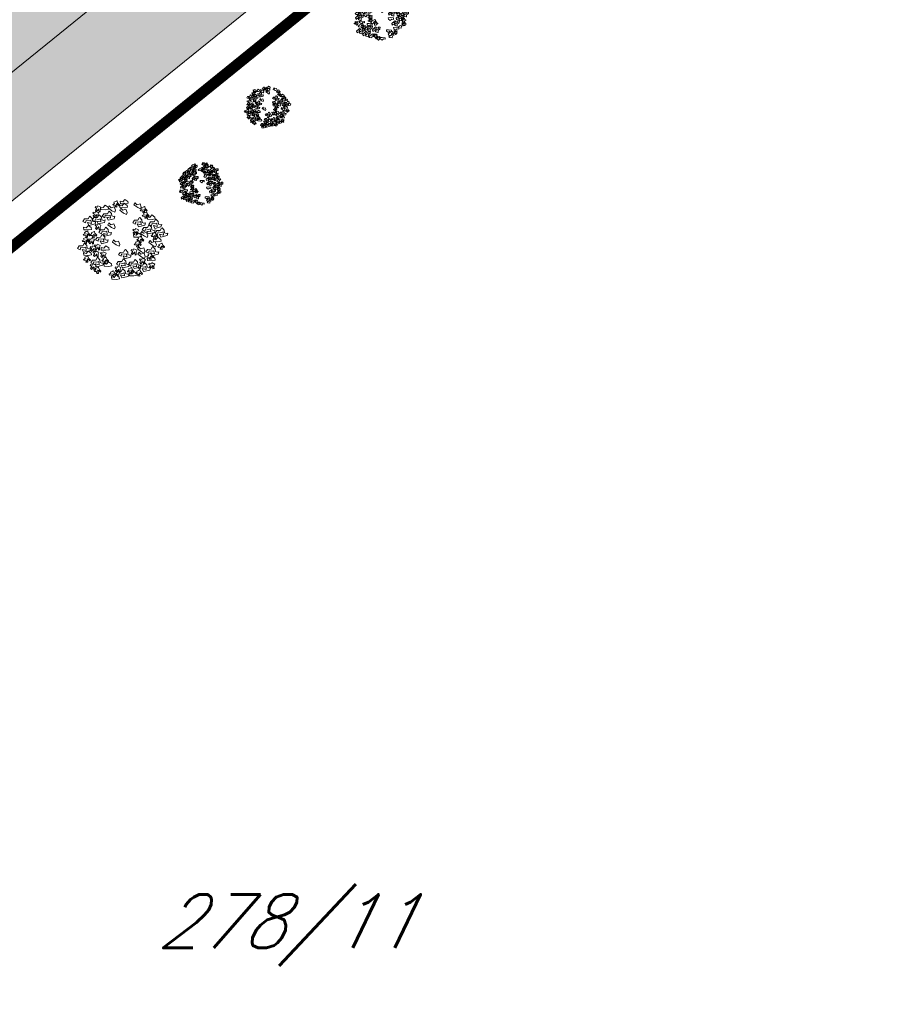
# Model space of a CAD drawing. Header units: millimetres. Extents: x 399756 to 681636, y -205891 to -101508.
# Tile 24 of 33: x 613365 to 639648, y -201318 to -171884. Entities that reach past the tile are written whole.
import ezdxf

# ---------------------------------------------------------------- set-up
doc = ezdxf.new("R2010")
doc.units = ezdxf.units.MM
doc.header["$LTSCALE"] = 10
doc.header["$MEASUREMENT"] = 0
doc.linetypes.add('DASHEDX2', pattern=[38.1, 25.4, -12.7])
for name, color, linetype, lineweight in [('A7_Srafy', 8, 'Continuous', 9), ('A_TENKA', 7, 'Continuous', 5), ('stromy', 7, 'Continuous', 5), ('tenka', 7, 'Continuous', 15), ('ŠRAFY', 8, 'Continuous', 5)]:
    doc.layers.add(name, color=color, linetype=linetype, lineweight=lineweight)
doc.layers.add('N_ZELEN', color=7, linetype='Continuous')
doc.styles.get("Standard").update_dxf_attribs({"font": 'simplex.shx', "width": 0.8})

# ---------------------------------------------------------------- blocks, each defined once
blk = doc.blocks.new('fdhng')
at = {"layer": 'stromy'}
for p, q in [((522849, -980192), (522893, -980169)), ((522893, -980169), (522909, -980190)), ((523039, -980175), (523039, -980187)), ((523062, -980180), (523039, -980175)), ((523066, -980143), (523050, -980150)), ((523050, -980150), (523064, -980170)), ((523075, -980177), (523062, -980180)), ((523064, -980170), (523075, -980177)), ((523071, -980145), (523066, -980143)), ((523068, -980158), (523071, -980145)), ((523082, -980158), (523068, -980158)), ((523098, -980148), (523082, -980158)), ((523094, -980172), (523105, -980153)), ((523105, -980180), (523094, -980172)), ((523094, -980195), (523105, -980180)), ((523105, -980153), (523098, -980148)), ((523111, -980160), (523102, -980169)), ((523102, -980169), (523114, -980187)), ((523124, -980180), (523111, -980160)), ((523135, -980188), (523124, -980180)), ((523137, -980151), (523132, -980174)), ((523132, -980174), (523135, -980188)), ((523153, -980157), (523137, -980151)), ((523144, -980169), (523155, -980162)), ((523154, -980179), (523144, -980169)), ((523155, -980162), (523153, -980157)), ((523173, -980183), (523154, -980179)), ((522757, -980283), (522807, -980236)), ((522764, -980310), (522757, -980283)), ((522835, -980256), (522794, -980268)), ((522794, -980268), (522814, -980295)), ((522807, -980236), (522835, -980256)), ((522814, -980295), (522828, -980280)), ((522823, -980214), (522849, -980192)), ((522836, -980229), (522823, -980214)), ((522828, -980280), (522860, -980268)), ((522875, -980233), (522836, -980229)), ((522881, -980273), (522849, -980293)), ((522860, -980268), (522851, -980241)), ((522851, -980241), (522883, -980241)), ((522863, -980272), (522854, -980281)), ((522854, -980281), (522866, -980299)), ((522876, -980292), (522863, -980272)), ((522881, -980199), (522875, -980233)), ((522879, -980223), (522879, -980235)), ((522902, -980228), (522879, -980223)), ((522879, -980235), (522899, -980240)), ((522909, -980190), (522881, -980199)), ((522883, -980241), (522881, -980273)), ((522889, -980263), (522884, -980286)), ((522905, -980269), (522889, -980263)), ((522906, -980191), (522890, -980198)), ((522890, -980198), (522904, -980218)), ((522896, -980281), (522907, -980274)), ((522906, -980291), (522896, -980281)), ((522899, -980240), (522908, -980243)), ((522915, -980225), (522902, -980228)), ((522904, -980218), (522915, -980225)), ((522907, -980274), (522905, -980269)), ((522911, -980193), (522906, -980191)), ((522908, -980206), (522911, -980193)), ((522922, -980206), (522908, -980206)), ((522908, -980243), (522920, -980255)), ((522920, -980255), (522925, -980255)), ((522938, -980196), (522922, -980206)), ((522925, -980255), (522934, -980243)), ((522934, -980220), (522945, -980201)), ((522945, -980228), (522934, -980220)), ((522934, -980243), (522945, -980228)), ((522945, -980201), (522938, -980196)), ((522967, -980294), (522993, -980272)), ((522993, -980272), (523037, -980249)), ((523025, -980279), (523019, -980313)), ((523053, -980270), (523025, -980279)), ((523050, -980279), (523034, -980286)), ((523034, -980286), (523048, -980306)), ((523037, -980249), (523053, -980270)), ((523039, -980187), (523059, -980192)), ((523055, -980281), (523050, -980279)), ((523052, -980294), (523055, -980281)), ((523053, -980251), (523103, -980204)), ((523060, -980278), (523053, -980251)), ((523059, -980192), (523068, -980195)), ((523073, -980266), (523060, -980278)), ((523082, -980284), (523066, -980294)), ((523068, -980195), (523080, -980207)), ((523092, -980263), (523073, -980266)), ((523080, -980207), (523085, -980207)), ((523089, -980289), (523082, -980284)), ((523085, -980207), (523094, -980195)), ((523131, -980224), (523090, -980236)), ((523090, -980236), (523110, -980263)), ((523108, -980285), (523092, -980263)), ((523103, -980204), (523131, -980224)), ((523142, -980295), (523108, -980285)), ((523110, -980263), (523124, -980248)), ((523114, -980187), (523118, -980195)), ((523118, -980195), (523118, -980212)), ((523118, -980212), (523121, -980215)), ((523121, -980215), (523136, -980213)), ((523124, -980248), (523156, -980236)), ((523136, -980213), (523155, -980211)), ((523177, -980241), (523145, -980261)), ((523145, -980261), (523145, -980290)), ((523156, -980236), (523147, -980209)), ((523147, -980209), (523179, -980209)), ((523152, -980197), (523174, -980192)), ((523155, -980211), (523152, -980197)), ((523174, -980192), (523173, -980183)), ((523179, -980209), (523177, -980241)), ((523199, -980223), (523199, -980235)), ((523222, -980228), (523199, -980223)), ((523199, -980235), (523219, -980240)), ((523226, -980191), (523210, -980198)), ((523210, -980198), (523224, -980218)), ((523215, -980286), (523241, -980264)), ((523228, -980301), (523215, -980286)), ((523219, -980240), (523228, -980243)), ((523235, -980225), (523222, -980228)), ((523224, -980218), (523235, -980225)), ((523231, -980193), (523226, -980191)), ((523228, -980206), (523231, -980193)), ((523242, -980206), (523228, -980206)), ((523228, -980243), (523240, -980255)), ((523240, -980255), (523245, -980255)), ((523241, -980264), (523285, -980241)), ((523258, -980196), (523242, -980206)), ((523245, -980255), (523254, -980243)), ((523253, -980315), (523303, -980268)), ((523254, -980220), (523265, -980201)), ((523265, -980228), (523254, -980220)), ((523254, -980243), (523265, -980228)), ((523265, -980201), (523258, -980196)), ((523273, -980271), (523267, -980305)), ((523301, -980262), (523273, -980271)), ((523285, -980241), (523301, -980262)), ((523303, -980268), (523331, -980288)), ((523356, -980300), (523347, -980273)), ((523347, -980273), (523379, -980273)), ((523379, -980273), (523377, -980305)), ((522639, -980375), (522639, -980387)), ((522662, -980380), (522639, -980375)), ((522639, -980387), (522659, -980392)), ((522666, -980343), (522650, -980350)), ((522650, -980350), (522664, -980370)), ((522659, -980392), (522668, -980395)), ((522675, -980377), (522662, -980380)), ((522664, -980370), (522675, -980377)), ((522671, -980345), (522666, -980343)), ((522668, -980358), (522671, -980345)), ((522682, -980358), (522668, -980358)), ((522679, -980342), (522705, -980320)), ((522692, -980357), (522679, -980342)), ((522698, -980348), (522682, -980358)), ((522731, -980361), (522692, -980357)), ((522693, -980435), (522743, -980388)), ((522694, -980372), (522705, -980353)), ((522705, -980380), (522694, -980372)), ((522694, -980395), (522705, -980380)), ((522705, -980353), (522698, -980348)), ((522705, -980320), (522749, -980297)), ((522727, -980351), (522727, -980363)), ((522750, -980356), (522727, -980351)), ((522727, -980363), (522747, -980368)), ((522737, -980327), (522731, -980361)), ((522765, -980318), (522737, -980327)), ((522754, -980319), (522738, -980326)), ((522738, -980326), (522752, -980346)), ((522743, -980388), (522771, -980408)), ((522747, -980368), (522756, -980371)), ((522749, -980297), (522765, -980318)), ((522763, -980353), (522750, -980356)), ((522752, -980346), (522763, -980353)), ((522759, -980321), (522754, -980319)), ((522756, -980334), (522759, -980321)), ((522770, -980334), (522756, -980334)), ((522756, -980371), (522768, -980383)), ((522777, -980298), (522764, -980310)), ((522768, -980383), (522773, -980383)), ((522786, -980324), (522770, -980334)), ((522773, -980383), (522782, -980371)), ((522796, -980295), (522777, -980298)), ((522782, -980348), (522793, -980329)), ((522793, -980356), (522782, -980348)), ((522782, -980371), (522793, -980356)), ((522793, -980329), (522786, -980324)), ((522812, -980317), (522796, -980295)), ((522805, -980379), (522855, -980332)), ((522812, -980406), (522805, -980379)), ((522846, -980327), (522812, -980317)), ((522844, -980391), (522825, -980394)), ((522883, -980352), (522842, -980364)), ((522842, -980364), (522862, -980391)), ((522860, -980413), (522844, -980391)), ((522849, -980322), (522846, -980327)), ((522849, -980293), (522849, -980322)), ((522855, -980332), (522883, -980352)), ((522862, -980391), (522876, -980376)), ((522866, -980299), (522870, -980307)), ((522870, -980307), (522870, -980324)), ((522870, -980324), (522873, -980327)), ((522873, -980327), (522888, -980325)), ((522887, -980300), (522876, -980292)), ((522876, -980376), (522908, -980364)), ((522884, -980286), (522887, -980300)), ((522888, -980325), (522907, -980323)), ((522929, -980369), (522897, -980389)), ((522897, -980389), (522897, -980418)), ((522908, -980364), (522899, -980337)), ((522899, -980337), (522931, -980337)), ((522904, -980309), (522926, -980304)), ((522907, -980323), (522904, -980309)), ((522925, -980295), (522906, -980291)), ((522926, -980304), (522925, -980295)), ((522931, -980337), (522929, -980369)), ((522980, -980309), (522967, -980294)), ((523019, -980313), (522980, -980309)), ((523023, -980311), (523023, -980323)), ((523046, -980316), (523023, -980311)), ((523023, -980323), (523043, -980328)), ((523043, -980328), (523052, -980331)), ((523059, -980313), (523046, -980316)), ((523048, -980306), (523059, -980313)), ((523066, -980294), (523052, -980294)), ((523052, -980331), (523064, -980343)), ((523064, -980343), (523069, -980343)), ((523069, -980343), (523078, -980331)), ((523079, -980328), (523070, -980337)), ((523070, -980337), (523082, -980355)), ((523078, -980308), (523089, -980289)), ((523089, -980316), (523078, -980308)), ((523078, -980331), (523089, -980316)), ((523092, -980348), (523079, -980328)), ((523082, -980355), (523086, -980363)), ((523086, -980363), (523086, -980380)), ((523086, -980380), (523089, -980383)), ((523089, -980383), (523104, -980381)), ((523103, -980356), (523092, -980348)), ((523105, -980319), (523100, -980342)), ((523100, -980342), (523103, -980356)), ((523104, -980381), (523123, -980379)), ((523121, -980325), (523105, -980319)), ((523105, -980408), (523149, -980385)), ((523112, -980337), (523123, -980330)), ((523122, -980347), (523112, -980337)), ((523120, -980365), (523142, -980360)), ((523123, -980379), (523120, -980365)), ((523123, -980330), (523121, -980325)), ((523141, -980351), (523122, -980347)), ((523142, -980360), (523141, -980351)), ((523145, -980290), (523142, -980295)), ((523151, -980296), (523142, -980305)), ((523142, -980305), (523154, -980323)), ((523149, -980385), (523165, -980406)), ((523164, -980316), (523151, -980296)), ((523154, -980323), (523158, -980331)), ((523158, -980331), (523158, -980348)), ((523158, -980348), (523161, -980351)), ((523161, -980351), (523176, -980349)), ((523175, -980324), (523164, -980316)), ((523175, -980368), (523166, -980377)), ((523166, -980377), (523178, -980395)), ((523177, -980287), (523172, -980310)), ((523172, -980310), (523175, -980324)), ((523188, -980388), (523175, -980368)), ((523176, -980349), (523195, -980347)), ((523193, -980293), (523177, -980287)), ((523184, -980305), (523195, -980298)), ((523194, -980315), (523184, -980305)), ((523199, -980396), (523188, -980388)), ((523192, -980333), (523214, -980328)), ((523195, -980347), (523192, -980333)), ((523195, -980298), (523193, -980293)), ((523213, -980319), (523194, -980315)), ((523201, -980359), (523196, -980382)), ((523196, -980382), (523199, -980396)), ((523207, -980328), (523198, -980337)), ((523198, -980337), (523210, -980355)), ((523217, -980365), (523201, -980359)), ((523220, -980348), (523207, -980328)), ((523208, -980377), (523219, -980370)), ((523218, -980387), (523208, -980377)), ((523210, -980355), (523214, -980363)), ((523214, -980328), (523213, -980319)), ((523214, -980363), (523214, -980380)), ((523214, -980380), (523217, -980383)), ((523219, -980370), (523217, -980365)), ((523217, -980383), (523232, -980381)), ((523237, -980391), (523218, -980387)), ((523231, -980356), (523220, -980348)), ((523267, -980305), (523228, -980301)), ((523233, -980319), (523228, -980342)), ((523228, -980342), (523231, -980356)), ((523232, -980381), (523251, -980379)), ((523249, -980325), (523233, -980319)), ((523238, -980400), (523237, -980391)), ((523240, -980337), (523251, -980330)), ((523250, -980347), (523240, -980337)), ((523248, -980365), (523270, -980360)), ((523251, -980379), (523248, -980365)), ((523251, -980330), (523249, -980325)), ((523269, -980351), (523250, -980347)), ((523260, -980342), (523253, -980315)), ((523263, -980392), (523254, -980401)), ((523273, -980330), (523260, -980342)), ((523276, -980412), (523263, -980392)), ((523270, -980360), (523269, -980351)), ((523292, -980327), (523273, -980330)), ((523289, -980383), (523284, -980406)), ((523305, -980389), (523289, -980383)), ((523331, -980288), (523290, -980300)), ((523290, -980300), (523310, -980327)), ((523308, -980349), (523292, -980327)), ((523307, -980394), (523305, -980389)), ((523342, -980359), (523308, -980349)), ((523310, -980327), (523324, -980312)), ((523311, -980391), (523311, -980403)), ((523334, -980396), (523311, -980391)), ((523338, -980359), (523322, -980366)), ((523322, -980366), (523336, -980386)), ((523324, -980312), (523356, -980300)), ((523336, -980386), (523347, -980393)), ((523343, -980361), (523338, -980359)), ((523340, -980374), (523343, -980361)), ((523354, -980374), (523340, -980374)), ((523345, -980354), (523342, -980359)), ((523377, -980305), (523345, -980325)), ((523345, -980325), (523345, -980354)), ((523370, -980364), (523354, -980374)), ((523366, -980388), (523377, -980369)), ((523377, -980396), (523366, -980388)), ((523377, -980369), (523370, -980364)), ((522567, -980488), (522558, -980497)), ((522558, -980497), (522570, -980515)), ((522580, -980508), (522567, -980488)), ((522593, -980479), (522588, -980502)), ((522589, -980459), (522639, -980412)), ((522596, -980486), (522589, -980459)), ((522609, -980485), (522593, -980479)), ((522609, -980474), (522596, -980486)), ((522600, -980497), (522611, -980490)), ((522610, -980507), (522600, -980497)), ((522628, -980471), (522609, -980474)), ((522611, -980490), (522609, -980485)), ((522667, -980432), (522626, -980444)), ((522626, -980444), (522646, -980471)), ((522644, -980493), (522628, -980471)), ((522639, -980412), (522667, -980432)), ((522678, -980503), (522644, -980493)), ((522646, -980471), (522660, -980456)), ((522660, -980456), (522692, -980444)), ((522668, -980395), (522680, -980407)), ((522679, -980480), (522670, -980489)), ((522670, -980489), (522682, -980507)), ((522681, -980498), (522678, -980503)), ((522692, -980500), (522679, -980480)), ((522680, -980407), (522685, -980407)), ((522713, -980449), (522681, -980469)), ((522681, -980469), (522681, -980498)), ((522692, -980444), (522683, -980417)), ((522683, -980417), (522715, -980417)), ((522685, -980407), (522694, -980395)), ((522700, -980462), (522693, -980435)), ((522713, -980450), (522700, -980462)), ((522705, -980471), (522700, -980494)), ((522700, -980494), (522703, -980508)), ((522721, -980477), (522705, -980471)), ((522712, -980489), (522723, -980482)), ((522722, -980499), (522712, -980489)), ((522715, -980417), (522713, -980449)), ((522732, -980447), (522713, -980450)), ((522723, -980482), (522721, -980477)), ((522771, -980408), (522730, -980420)), ((522730, -980420), (522750, -980447)), ((522748, -980469), (522732, -980447)), ((522782, -980479), (522748, -980469)), ((522750, -980447), (522764, -980432)), ((522764, -980432), (522796, -980420)), ((522785, -980474), (522782, -980479)), ((522817, -980425), (522785, -980445)), ((522785, -980445), (522785, -980474)), ((522796, -980420), (522787, -980393)), ((522787, -980393), (522819, -980393)), ((522825, -980394), (522812, -980406)), ((522819, -980393), (522817, -980425)), ((522837, -980475), (522887, -980428)), ((522844, -980502), (522837, -980475)), ((522857, -980490), (522844, -980502)), ((522876, -980487), (522857, -980490)), ((522894, -980423), (522860, -980413)), ((522915, -980448), (522874, -980460)), ((522874, -980460), (522894, -980487)), ((522892, -980509), (522876, -980487)), ((522887, -980428), (522915, -980448)), ((522897, -980418), (522894, -980423)), ((522894, -980487), (522908, -980472)), ((522908, -980472), (522940, -980460)), ((522961, -980465), (522929, -980485)), ((522929, -980485), (522929, -980514)), ((522940, -980460), (522931, -980433)), ((522931, -980433), (522963, -980433)), ((522963, -980433), (522961, -980465)), ((523079, -980430), (523105, -980408)), ((523092, -980445), (523079, -980430)), ((523131, -980449), (523092, -980445)), ((523137, -980415), (523131, -980449)), ((523133, -980491), (523183, -980444)), ((523140, -980518), (523133, -980491)), ((523165, -980406), (523137, -980415)), ((523211, -980464), (523170, -980476)), ((523170, -980476), (523190, -980503)), ((523178, -980395), (523182, -980403)), ((523182, -980403), (523182, -980420)), ((523182, -980420), (523185, -980423)), ((523183, -980444), (523211, -980464)), ((523185, -980423), (523200, -980421)), ((523190, -980503), (523204, -980488)), ((523200, -980421), (523219, -980419)), ((523204, -980488), (523236, -980476)), ((523216, -980405), (523238, -980400)), ((523219, -980419), (523216, -980405)), ((523257, -980481), (523225, -980501)), ((523236, -980476), (523227, -980449)), ((523227, -980449), (523259, -980449)), ((523254, -980401), (523266, -980419)), ((523259, -980449), (523257, -980481)), ((523266, -980419), (523270, -980427)), ((523270, -980427), (523270, -980444)), ((523270, -980444), (523273, -980447)), ((523271, -980487), (523271, -980499)), ((523294, -980492), (523271, -980487)), ((523273, -980447), (523288, -980445)), ((523287, -980420), (523276, -980412)), ((523298, -980455), (523282, -980462)), ((523282, -980462), (523296, -980482)), ((523284, -980406), (523287, -980420)), ((523288, -980445), (523307, -980443)), ((523307, -980489), (523294, -980492)), ((523296, -980401), (523307, -980394)), ((523306, -980411), (523296, -980401)), ((523296, -980482), (523307, -980489)), ((523303, -980457), (523298, -980455)), ((523300, -980470), (523303, -980457)), ((523314, -980470), (523300, -980470)), ((523304, -980429), (523326, -980424)), ((523307, -980443), (523304, -980429)), ((523325, -980415), (523306, -980411)), ((523311, -980403), (523331, -980408)), ((523330, -980460), (523314, -980470)), ((523326, -980424), (523325, -980415)), ((523326, -980484), (523337, -980465)), ((523337, -980492), (523326, -980484)), ((523326, -980507), (523337, -980492)), ((523337, -980465), (523330, -980460)), ((523331, -980408), (523340, -980411)), ((523347, -980393), (523334, -980396)), ((523335, -980455), (523335, -980467)), ((523358, -980460), (523335, -980455)), ((523335, -980467), (523355, -980472)), ((523340, -980411), (523352, -980423)), ((523362, -980423), (523346, -980430)), ((523346, -980430), (523360, -980450)), ((523352, -980423), (523357, -980423)), ((523355, -980472), (523364, -980475)), ((523357, -980423), (523366, -980411)), ((523371, -980457), (523358, -980460)), ((523360, -980450), (523371, -980457)), ((523367, -980425), (523362, -980423)), ((523364, -980438), (523367, -980425)), ((523378, -980438), (523364, -980438)), ((523364, -980475), (523376, -980487)), ((523366, -980411), (523377, -980396)), ((523376, -980487), (523381, -980487)), ((523377, -980504), (523421, -980481)), ((523394, -980428), (523378, -980438)), ((523381, -980487), (523390, -980475)), ((523390, -980452), (523401, -980433)), ((523401, -980460), (523390, -980452)), ((523390, -980475), (523401, -980460)), ((523401, -980433), (523394, -980428)), ((523421, -980481), (523437, -980502)), ((522570, -980515), (522574, -980523)), ((522574, -980523), (522574, -980540)), ((522574, -980540), (522577, -980543)), ((522577, -980543), (522592, -980541)), ((522591, -980516), (522580, -980508)), ((522588, -980502), (522591, -980516)), ((522591, -980582), (522617, -980560)), ((522604, -980597), (522591, -980582)), ((522592, -980541), (522611, -980539)), ((522597, -980651), (522647, -980604)), ((522643, -980601), (522604, -980597)), ((522608, -980525), (522630, -980520)), ((522611, -980539), (522608, -980525)), ((522629, -980511), (522610, -980507)), ((522617, -980560), (522661, -980537)), ((522623, -980591), (522623, -980603)), ((522646, -980596), (522623, -980591)), ((522623, -980603), (522643, -980608)), ((522630, -980520), (522629, -980511)), ((522650, -980559), (522634, -980566)), ((522634, -980566), (522648, -980586)), ((522649, -980567), (522643, -980601)), ((522659, -980593), (522646, -980596)), ((522647, -980604), (522675, -980624)), ((522648, -980586), (522659, -980593)), ((522677, -980558), (522649, -980567)), ((522655, -980561), (522650, -980559)), ((522652, -980574), (522655, -980561)), ((522666, -980574), (522652, -980574)), ((522661, -980537), (522677, -980558)), ((522682, -980564), (522666, -980574)), ((522678, -980588), (522689, -980569)), ((522689, -980596), (522678, -980588)), ((522678, -980611), (522689, -980596)), ((522682, -980507), (522686, -980515)), ((522689, -980569), (522682, -980564)), ((522686, -980515), (522686, -980532)), ((522686, -980532), (522689, -980535)), ((522689, -980535), (522704, -980533)), ((522703, -980508), (522692, -980500)), ((522700, -980541), (522734, -980538)), ((522703, -980561), (522700, -980541)), ((522733, -980586), (522703, -980561)), ((522704, -980533), (522723, -980531)), ((522720, -980517), (522742, -980512)), ((522723, -980531), (522720, -980517)), ((522741, -980503), (522722, -980499)), ((522732, -980589), (522766, -980586)), ((522735, -980609), (522732, -980589)), ((522757, -980561), (522733, -980586)), ((522734, -980538), (522784, -980543)), ((522742, -980512), (522741, -980503)), ((522785, -980569), (522757, -980561)), ((522766, -980586), (522816, -980591)), ((522784, -980543), (522785, -980569)), ((522807, -980520), (522798, -980529)), ((522798, -980529), (522810, -980547)), ((522820, -980540), (522807, -980520)), ((522810, -980547), (522814, -980555)), ((522814, -980555), (522814, -980572)), ((522814, -980572), (522817, -980575)), ((522816, -980591), (522817, -980617)), ((522817, -980575), (522832, -980573)), ((522831, -980548), (522820, -980540)), ((522833, -980511), (522828, -980534)), ((522828, -980534), (522831, -980548)), ((522832, -980573), (522851, -980571)), ((522849, -980517), (522833, -980511)), ((522840, -980529), (522851, -980522)), ((522850, -980539), (522840, -980529)), ((522848, -980557), (522870, -980552)), ((522851, -980571), (522848, -980557)), ((522851, -980522), (522849, -980517)), ((522869, -980543), (522850, -980539)), ((522870, -980552), (522869, -980543)), ((522926, -980519), (522892, -980509)), ((522929, -980514), (522926, -980519)), ((523004, -980517), (523038, -980514)), ((523007, -980537), (523004, -980517)), ((523037, -980562), (523007, -980537)), ((523061, -980537), (523037, -980562)), ((523038, -980514), (523088, -980519)), ((523089, -980545), (523061, -980537)), ((523088, -980519), (523089, -980545)), ((523153, -980506), (523140, -980518)), ((523141, -980579), (523191, -980532)), ((523148, -980606), (523141, -980579)), ((523161, -980594), (523148, -980606)), ((523172, -980503), (523153, -980506)), ((523180, -980591), (523161, -980594)), ((523188, -980525), (523172, -980503)), ((523219, -980552), (523178, -980564)), ((523178, -980564), (523198, -980591)), ((523196, -980613), (523180, -980591)), ((523222, -980535), (523188, -980525)), ((523191, -980532), (523219, -980552)), ((523198, -980591), (523212, -980576)), ((523212, -980576), (523244, -980564)), ((523225, -980530), (523222, -980535)), ((523225, -980501), (523225, -980530)), ((523265, -980569), (523233, -980589)), ((523233, -980589), (523233, -980618)), ((523244, -980564), (523235, -980537)), ((523235, -980537), (523267, -980537)), ((523267, -980537), (523265, -980569)), ((523279, -980560), (523270, -980569)), ((523270, -980569), (523282, -980587)), ((523271, -980499), (523291, -980504)), ((523292, -980580), (523279, -980560)), ((523282, -980587), (523286, -980595)), ((523286, -980595), (523286, -980612)), ((523291, -980504), (523300, -980507)), ((523303, -980588), (523292, -980580)), ((523300, -980507), (523312, -980519)), ((523305, -980551), (523300, -980574)), ((523300, -980574), (523303, -980588)), ((523321, -980557), (523305, -980551)), ((523312, -980519), (523317, -980519)), ((523312, -980569), (523323, -980562)), ((523322, -980579), (523312, -980569)), ((523317, -980519), (523326, -980507)), ((523320, -980597), (523342, -980592)), ((523323, -980611), (523320, -980597)), ((523323, -980562), (523321, -980557)), ((523341, -980583), (523322, -980579)), ((523342, -980592), (523341, -980583)), ((523349, -980595), (523399, -980548)), ((523356, -980622), (523349, -980595)), ((523351, -980526), (523377, -980504)), ((523364, -980541), (523351, -980526)), ((523403, -980545), (523364, -980541)), ((523427, -980568), (523386, -980580)), ((523386, -980580), (523406, -980607)), ((523399, -980548), (523427, -980568)), ((523409, -980511), (523403, -980545)), ((523406, -980607), (523420, -980592)), ((523437, -980502), (523409, -980511)), ((523420, -980592), (523452, -980580)), ((523473, -980585), (523441, -980605)), ((523441, -980605), (523441, -980634)), ((523452, -980580), (523443, -980553)), ((523443, -980553), (523475, -980553)), ((523475, -980553), (523473, -980585)), ((522602, -980711), (522586, -980718)), ((522604, -980678), (522597, -980651)), ((522607, -980713), (522602, -980711)), ((522617, -980666), (522604, -980678)), ((522636, -980663), (522617, -980666)), ((522675, -980624), (522634, -980636)), ((522634, -980636), (522654, -980663)), ((522652, -980685), (522636, -980663)), ((522643, -980608), (522652, -980611)), ((522652, -980611), (522664, -980623)), ((522686, -980695), (522652, -980685)), ((522654, -980663), (522668, -980648)), ((522660, -980709), (522694, -980706)), ((522663, -980729), (522660, -980709)), ((522664, -980623), (522669, -980623)), ((522668, -980648), (522700, -980636)), ((522669, -980623), (522678, -980611)), ((522689, -980690), (522686, -980695)), ((522721, -980641), (522689, -980661)), ((522689, -980661), (522689, -980690)), ((522700, -980636), (522691, -980609)), ((522691, -980609), (522723, -980609)), ((522694, -980706), (522744, -980711)), ((522723, -980609), (522721, -980641)), ((522765, -980634), (522735, -980609)), ((522789, -980609), (522765, -980634)), ((522817, -980617), (522789, -980609)), ((522807, -980639), (522807, -980651)), ((522830, -980644), (522807, -980639)), ((522807, -980651), (522827, -980656)), ((522807, -980695), (522807, -980707)), ((522830, -980700), (522807, -980695)), ((522807, -980707), (522827, -980712)), ((522834, -980607), (522818, -980614)), ((522818, -980614), (522832, -980634)), ((522834, -980663), (522818, -980670)), ((522818, -980670), (522832, -980690)), ((522827, -980656), (522836, -980659)), ((522843, -980641), (522830, -980644)), ((522843, -980697), (522830, -980700)), ((522832, -980634), (522843, -980641)), ((522832, -980690), (522843, -980697)), ((522839, -980609), (522834, -980607)), ((522839, -980665), (522834, -980663)), ((522836, -980622), (522839, -980609)), ((522850, -980622), (522836, -980622)), ((522836, -980659), (522848, -980671)), ((522836, -980678), (522839, -980665)), ((522850, -980678), (522836, -980678)), ((522847, -980726), (522873, -980704)), ((522848, -980671), (522853, -980671)), ((522866, -980612), (522850, -980622)), ((522866, -980668), (522850, -980678)), ((522853, -980671), (522862, -980659)), ((522862, -980636), (522873, -980617)), ((522873, -980644), (522862, -980636)), ((522862, -980659), (522873, -980644)), ((522862, -980692), (522873, -980673)), ((522873, -980700), (522862, -980692)), ((522862, -980715), (522873, -980700)), ((522873, -980617), (522866, -980612)), ((522873, -980673), (522866, -980668)), ((522873, -980704), (522917, -980681)), ((522905, -980711), (522899, -980745)), ((522933, -980702), (522905, -980711)), ((522917, -980681), (522933, -980702)), ((522929, -980711), (522924, -980734)), ((522945, -980717), (522929, -980711)), ((523140, -980653), (523174, -980650)), ((523143, -980673), (523140, -980653)), ((523173, -980698), (523143, -980673)), ((523197, -980673), (523173, -980698)), ((523174, -980650), (523224, -980655)), ((523230, -980623), (523196, -980613)), ((523225, -980681), (523197, -980673)), ((523197, -980747), (523247, -980700)), ((523224, -980655), (523225, -980681)), ((523233, -980618), (523230, -980623)), ((523247, -980700), (523275, -980720)), ((523269, -980659), (523319, -980612)), ((523276, -980686), (523269, -980659)), ((523289, -980674), (523276, -980686)), ((523286, -980612), (523289, -980615)), ((523289, -980615), (523304, -980613)), ((523308, -980671), (523289, -980674)), ((523300, -980732), (523291, -980705)), ((523291, -980705), (523323, -980705)), ((523304, -980613), (523323, -980611)), ((523347, -980632), (523306, -980644)), ((523306, -980644), (523326, -980671)), ((523324, -980693), (523308, -980671)), ((523319, -980612), (523347, -980632)), ((523323, -980705), (523321, -980737)), ((523358, -980703), (523324, -980693)), ((523326, -980671), (523340, -980656)), ((523340, -980656), (523372, -980644)), ((523369, -980610), (523356, -980622)), ((523367, -980664), (523358, -980673)), ((523358, -980673), (523370, -980691)), ((523361, -980698), (523358, -980703)), ((523393, -980649), (523361, -980669)), ((523361, -980669), (523361, -980698)), ((523372, -980644), (523363, -980617)), ((523363, -980617), (523395, -980617)), ((523380, -980684), (523367, -980664)), ((523388, -980607), (523369, -980610)), ((523370, -980691), (523374, -980699)), ((523374, -980699), (523374, -980716)), ((523391, -980692), (523380, -980684)), ((523404, -980629), (523388, -980607)), ((523393, -980655), (523388, -980678)), ((523388, -980678), (523391, -980692)), ((523395, -980617), (523393, -980649)), ((523409, -980661), (523393, -980655)), ((523400, -980673), (523411, -980666)), ((523410, -980683), (523400, -980673)), ((523438, -980639), (523404, -980629)), ((523408, -980701), (523430, -980696)), ((523411, -980715), (523408, -980701)), ((523411, -980666), (523409, -980661)), ((523429, -980687), (523410, -980683)), ((523430, -980696), (523429, -980687)), ((523441, -980634), (523438, -980639)), ((522575, -980743), (522575, -980755)), ((522598, -980748), (522575, -980743)), ((522575, -980755), (522595, -980760)), ((522586, -980718), (522600, -980738)), ((522595, -980760), (522604, -980763)), ((522611, -980745), (522598, -980748)), ((522600, -980738), (522611, -980745)), ((522604, -980726), (522607, -980713)), ((522618, -980726), (522604, -980726)), ((522604, -980763), (522616, -980775)), ((522616, -980775), (522621, -980775)), ((522634, -980716), (522618, -980726)), ((522621, -980775), (522630, -980763)), ((522630, -980740), (522641, -980721)), ((522641, -980748), (522630, -980740)), ((522630, -980763), (522641, -980748)), ((522641, -980721), (522634, -980716)), ((522639, -980790), (522665, -980768)), ((522652, -980805), (522639, -980790)), ((522691, -980809), (522652, -980805)), ((522693, -980754), (522663, -980729)), ((522665, -980768), (522709, -980745)), ((522697, -980775), (522691, -980809)), ((522717, -980729), (522693, -980754)), ((522695, -980807), (522695, -980819)), ((522718, -980812), (522695, -980807)), ((522725, -980766), (522697, -980775)), ((522722, -980775), (522706, -980782)), ((522706, -980782), (522720, -980802)), ((522709, -980745), (522725, -980766)), ((522745, -980737), (522717, -980729)), ((522731, -980809), (522718, -980812)), ((522720, -980802), (522731, -980809)), ((522727, -980777), (522722, -980775)), ((522724, -980790), (522727, -980777)), ((522738, -980790), (522724, -980790)), ((522754, -980780), (522738, -980790)), ((522744, -980711), (522745, -980737)), ((522749, -980835), (522799, -980788)), ((522750, -980804), (522761, -980785)), ((522761, -980812), (522750, -980804)), ((522750, -980827), (522761, -980812)), ((522761, -980785), (522754, -980780)), ((522827, -980808), (522786, -980820)), ((522788, -980749), (522822, -980746)), ((522791, -980769), (522788, -980749)), ((522821, -980794), (522791, -980769)), ((522799, -980788), (522827, -980808)), ((522845, -980769), (522821, -980794)), ((522822, -980746), (522872, -980751)), ((522827, -980712), (522836, -980715)), ((522836, -980715), (522848, -980727)), ((522852, -980820), (522843, -980793)), ((522843, -980793), (522875, -980793)), ((522873, -980777), (522845, -980769)), ((522860, -980741), (522847, -980726)), ((522848, -980727), (522853, -980727)), ((522853, -980727), (522862, -980715)), ((522899, -980745), (522860, -980741)), ((522872, -980751), (522873, -980777)), ((522875, -980793), (522873, -980825)), ((522877, -980851), (522927, -980804)), ((522903, -980720), (522894, -980729)), ((522894, -980729), (522906, -980747)), ((522916, -980740), (522903, -980720)), ((522906, -980747), (522910, -980755)), ((522910, -980755), (522910, -980772)), ((522910, -980772), (522913, -980775)), ((522913, -980775), (522928, -980773)), ((522927, -980748), (522916, -980740)), ((522924, -980734), (522927, -980748)), ((522927, -980804), (522955, -980824)), ((522928, -980773), (522947, -980771)), ((522936, -980729), (522947, -980722)), ((522946, -980739), (522936, -980729)), ((522944, -980757), (522966, -980752)), ((522947, -980771), (522944, -980757)), ((522947, -980722), (522945, -980717)), ((522965, -980743), (522946, -980739)), ((522966, -980752), (522965, -980743)), ((522980, -980836), (522971, -980809)), ((522971, -980809), (523003, -980809)), ((523003, -980809), (523001, -980841)), ((523204, -980774), (523197, -980747)), ((523217, -980762), (523204, -980774)), ((523236, -980759), (523217, -980762)), ((523228, -980813), (523262, -980810)), ((523231, -980833), (523228, -980813)), ((523275, -980720), (523234, -980732)), ((523234, -980732), (523254, -980759)), ((523252, -980781), (523236, -980759)), ((523286, -980791), (523252, -980781)), ((523254, -980759), (523268, -980744)), ((523262, -980810), (523312, -980815)), ((523268, -980744), (523300, -980732)), ((523289, -980786), (523286, -980791)), ((523321, -980737), (523289, -980757)), ((523289, -980757), (523289, -980786)), ((523303, -980806), (523329, -980784)), ((523316, -980821), (523303, -980806)), ((523312, -980815), (523313, -980841)), ((523329, -980784), (523373, -980761)), ((523361, -980791), (523355, -980825)), ((523389, -980782), (523361, -980791)), ((523375, -980728), (523366, -980737)), ((523366, -980737), (523378, -980755)), ((523373, -980761), (523389, -980782)), ((523374, -980716), (523377, -980719)), ((523388, -980748), (523375, -980728)), ((523377, -980719), (523392, -980717)), ((523378, -980755), (523382, -980763)), ((523382, -980763), (523382, -980780)), ((523382, -980780), (523385, -980783)), ((523385, -980783), (523400, -980781)), ((523399, -980756), (523388, -980748)), ((523392, -980717), (523411, -980715)), ((523401, -980719), (523396, -980742)), ((523396, -980742), (523399, -980756)), ((523400, -980781), (523419, -980779)), ((523417, -980725), (523401, -980719)), ((523408, -980737), (523419, -980730)), ((523418, -980747), (523408, -980737)), ((523416, -980765), (523438, -980760)), ((523419, -980779), (523416, -980765)), ((523419, -980730), (523417, -980725)), ((523437, -980751), (523418, -980747)), ((523438, -980760), (523437, -980751)), ((522613, -980875), (522663, -980828)), ((522620, -980902), (522613, -980875)), ((522633, -980890), (522620, -980902)), ((522652, -980887), (522633, -980890)), ((522691, -980848), (522650, -980860)), ((522650, -980860), (522670, -980887)), ((522668, -980909), (522652, -980887)), ((522663, -980828), (522691, -980848)), ((522702, -980919), (522668, -980909)), ((522670, -980887), (522684, -980872)), ((522684, -980872), (522716, -980860)), ((522695, -980819), (522715, -980824)), ((522705, -980914), (522702, -980919)), ((522737, -980865), (522705, -980885)), ((522705, -980885), (522705, -980914)), ((522716, -980860), (522707, -980833)), ((522707, -980833), (522739, -980833)), ((522715, -980824), (522724, -980827)), ((522717, -980923), (522767, -980876)), ((522724, -980950), (522717, -980923)), ((522724, -980827), (522736, -980839)), ((522736, -980839), (522741, -980839)), ((522739, -980833), (522737, -980865)), ((522741, -980839), (522750, -980827)), ((522756, -980862), (522749, -980835)), ((522795, -980896), (522754, -980908)), ((522754, -980908), (522774, -980935)), ((522769, -980850), (522756, -980862)), ((522767, -980876), (522795, -980896)), ((522788, -980847), (522769, -980850)), ((522774, -980935), (522788, -980920)), ((522786, -980820), (522806, -980847)), ((522804, -980869), (522788, -980847)), ((522788, -980920), (522820, -980908)), ((522838, -980879), (522804, -980869)), ((522806, -980847), (522820, -980832)), ((522841, -980913), (522809, -980933)), ((522820, -980908), (522811, -980881)), ((522811, -980881), (522843, -980881)), ((522820, -980832), (522852, -980820)), ((522841, -980874), (522838, -980879)), ((522873, -980825), (522841, -980845)), ((522841, -980845), (522841, -980874)), ((522843, -980881), (522841, -980913)), ((522841, -980944), (522885, -980921)), ((522884, -980878), (522877, -980851)), ((522897, -980866), (522884, -980878)), ((522885, -980921), (522901, -980942)), ((522916, -980863), (522897, -980866)), ((522914, -980919), (522898, -980926)), ((522955, -980824), (522914, -980836)), ((522914, -980836), (522934, -980863)), ((522919, -980921), (522914, -980919)), ((522932, -980885), (522916, -980863)), ((522916, -980934), (522919, -980921)), ((522966, -980895), (522932, -980885)), ((522934, -980863), (522948, -980848)), ((522948, -980848), (522980, -980836)), ((522969, -980890), (522966, -980895)), ((523001, -980841), (522969, -980861)), ((522969, -980861), (522969, -980890)), ((523108, -980853), (523142, -980850)), ((523111, -980873), (523108, -980853)), ((523141, -980898), (523111, -980873)), ((523135, -980926), (523161, -980904)), ((523165, -980873), (523141, -980898)), ((523142, -980850), (523192, -980855)), ((523161, -980904), (523205, -980881)), ((523193, -980881), (523165, -980873)), ((523177, -980944), (523221, -980921)), ((523193, -980911), (523187, -980945)), ((523192, -980855), (523193, -980881)), ((523221, -980902), (523193, -980911)), ((523205, -980881), (523221, -980902)), ((523221, -980921), (523237, -980942)), ((523223, -980895), (523223, -980907)), ((523246, -980900), (523223, -980895)), ((523223, -980907), (523243, -980912)), ((523261, -980858), (523231, -980833)), ((523250, -980863), (523234, -980870)), ((523234, -980870), (523248, -980890)), ((523243, -980912), (523252, -980915)), ((523259, -980897), (523246, -980900)), ((523248, -980890), (523259, -980897)), ((523255, -980865), (523250, -980863)), ((523252, -980878), (523255, -980865)), ((523266, -980878), (523252, -980878)), ((523252, -980915), (523264, -980927)), ((523285, -980833), (523261, -980858)), ((523282, -980868), (523266, -980878)), ((523269, -980927), (523278, -980915)), ((523278, -980892), (523289, -980873)), ((523289, -980900), (523278, -980892)), ((523278, -980915), (523289, -980900)), ((523289, -980873), (523282, -980868)), ((523313, -980841), (523285, -980833)), ((523355, -980825), (523316, -980821)), ((522737, -980938), (522724, -980950)), ((522756, -980935), (522737, -980938)), ((522772, -980957), (522756, -980935)), ((522806, -980967), (522772, -980957)), ((522809, -980962), (522806, -980967)), ((522809, -980933), (522809, -980962)), ((522815, -980966), (522841, -980944)), ((522828, -980981), (522815, -980966)), ((522867, -980985), (522828, -980981)), ((522873, -980951), (522867, -980985)), ((522901, -980942), (522873, -980951)), ((522887, -980951), (522887, -980963)), ((522910, -980956), (522887, -980951)), ((522887, -980963), (522907, -980968)), ((522898, -980926), (522912, -980946)), ((522907, -980968), (522916, -980971)), ((522923, -980953), (522910, -980956)), ((522912, -980946), (522923, -980953)), ((522930, -980934), (522916, -980934)), ((522916, -980971), (522928, -980983)), ((522928, -980983), (522933, -980983)), ((522946, -980924), (522930, -980934)), ((522933, -980983), (522942, -980971)), ((522935, -980991), (522935, -981003)), ((522958, -980996), (522935, -980991)), ((522935, -981003), (522955, -981008)), ((522942, -980948), (522953, -980929)), ((522953, -980956), (522942, -980948)), ((522942, -980971), (522953, -980956)), ((522953, -980929), (522946, -980924)), ((522962, -980959), (522946, -980966)), ((522946, -980966), (522960, -980986)), ((522955, -981008), (522964, -981011)), ((522971, -980993), (522958, -980996)), ((522960, -980986), (522971, -980993)), ((522967, -980961), (522962, -980959)), ((522964, -980974), (522967, -980961)), ((522978, -980974), (522964, -980974)), ((522964, -981011), (522976, -981023)), ((522976, -981023), (522981, -981023)), ((522994, -980964), (522978, -980974)), ((522981, -981023), (522990, -981011)), ((522990, -980988), (523001, -980969)), ((523001, -980996), (522990, -980988)), ((522990, -981011), (523001, -980996)), ((523001, -980969), (522994, -980964)), ((523004, -980981), (523038, -980978)), ((523007, -981001), (523004, -980981)), ((523037, -981026), (523007, -981001)), ((523061, -981001), (523037, -981026)), ((523038, -980978), (523088, -980983)), ((523089, -981009), (523061, -981001)), ((523088, -980983), (523089, -981009)), ((523148, -980941), (523135, -980926)), ((523187, -980945), (523148, -980941)), ((523151, -980966), (523177, -980944)), ((523164, -980981), (523151, -980966)), ((523203, -980985), (523164, -980981)), ((523209, -980951), (523203, -980985)), ((523237, -980942), (523209, -980951)), ((523264, -980927), (523269, -980927))]:
    blk.add_line(p, q, dxfattribs=at)

msp = doc.modelspace()

# ---------------------------------------------------------------- hatches: boundary and pattern name
at = {"layer": 'A7_Srafy'}
h = msp.add_hatch(dxfattribs=at)
h.set_pattern_fill('CROSS', color=256, scale=50, angle=39)
h.set_pattern_definition([(39, (-93664.88, 44154.58), (46.93462, 446.55307), [158.75, -476.25]), (129, (-93553.24, 44142.85), (-446.55307, 46.93462), [158.75, -476.25])])
h.paths.add_polyline_path([(622547, -153822), (609685, -164237), (610000, -164625), (623250, -153896), (618389, -147892), (618000, -148207)], flags=17)
h.paths.add_polyline_path([(610946, -177274), (611764, -178284), (612774, -177466), (612837, -177544), (610447, -179479), (609566, -178391), (610713, -177463), (609706, -176220), (609939, -176031)], flags=16)
h.paths.add_polyline_path([(635037, -148469), (633910, -149381), (637450, -153753), (609939, -176031), (607752, -173330), (606373, -174447), (589212, -153256), (587655, -154511), (608893, -180738), (631372, -162535), (630428, -161369), (639559, -153974), (630938, -143328), (629772, -144272), (632116, -147166), (633243, -146254)])
at = {"layer": 'ŠRAFY'}
h = msp.add_hatch(dxfattribs=at)
h.set_pattern_fill('DOTS', color=256, scale=150, angle=321)
h.set_pattern_definition([(321, (-93664.88, 44154.58), (242.38586, 110.12942), [0, -238.125])])
h.paths.add_polyline_path([(605177, -172971), (607567, -171035), (610949, -175213), (629095, -160518), (627585, -158653), (635939, -151888), (626846, -140658), (618200, -147659), (623250, -153896), (603006, -170289)])

# ---------------------------------------------------------------- linework, layer by layer
at = {"layer": 'A_TENKA', "color": 251, "true_color": 0x666666}
msp.add_line((655706, -144378), (585386, -201318), dxfattribs=at)
at = {"layer": 'A_TENKA'}
msp.add_line((631372, -162535), (608893, -180738), dxfattribs=at)
msp.add_lwpolyline([(635939, -151888), (626846, -140658), (618200, -147659), (623250, -153896), (603006, -170289), (605177, -172971), (607567, -171035), (610949, -175213), (629095, -160518), (627585, -158653), (627585, -158653), (627585, -158653), (635939, -151888), (626846, -140658)], dxfattribs=at)
at = {"layer": 'tenka', "linetype": 'DASHEDX2', "ltscale": 10, "const_width": 300}
msp.add_lwpolyline([(563607, -174080), (585408, -201107), (655567, -144297), (658706, -125358), (618855, -129562)], close=True, dxfattribs=at)

# ---------------------------------------------------------------- block references
at = {"layer": 'N_ZELEN'}
for p, xscale, yscale, zscale in [((-317272, 1593347), 1.8, 1.8, 1.8), ((-134370, 1235252), 1.44, 1.44, 1.44)]:
    msp.add_blockref('fdhng', p, dxfattribs=dict(at, xscale=xscale, yscale=yscale, zscale=zscale))
at = {"layer": 'N_ZELEN', "rotation": 150}
for p, xscale, yscale, zscale in [((566965, -1773942), 1.439999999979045, 1.439999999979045, 1.439999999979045), ((512874, -3257389), 2.772, 2.772, 2.772)]:
    msp.add_blockref('fdhng', p, dxfattribs=dict(at, xscale=xscale, yscale=yscale, zscale=zscale))

# ---------------------------------------------------------------- texts
at = {"layer": 'A_TENKA', "color": 251, "true_color": 0x666666, "oblique": 25.5, "width": 0.918}
msp.add_text('278/11', height=1600, dxfattribs=at).set_placement((617466, -199634))

doc.saveas('drawing.dxf')
